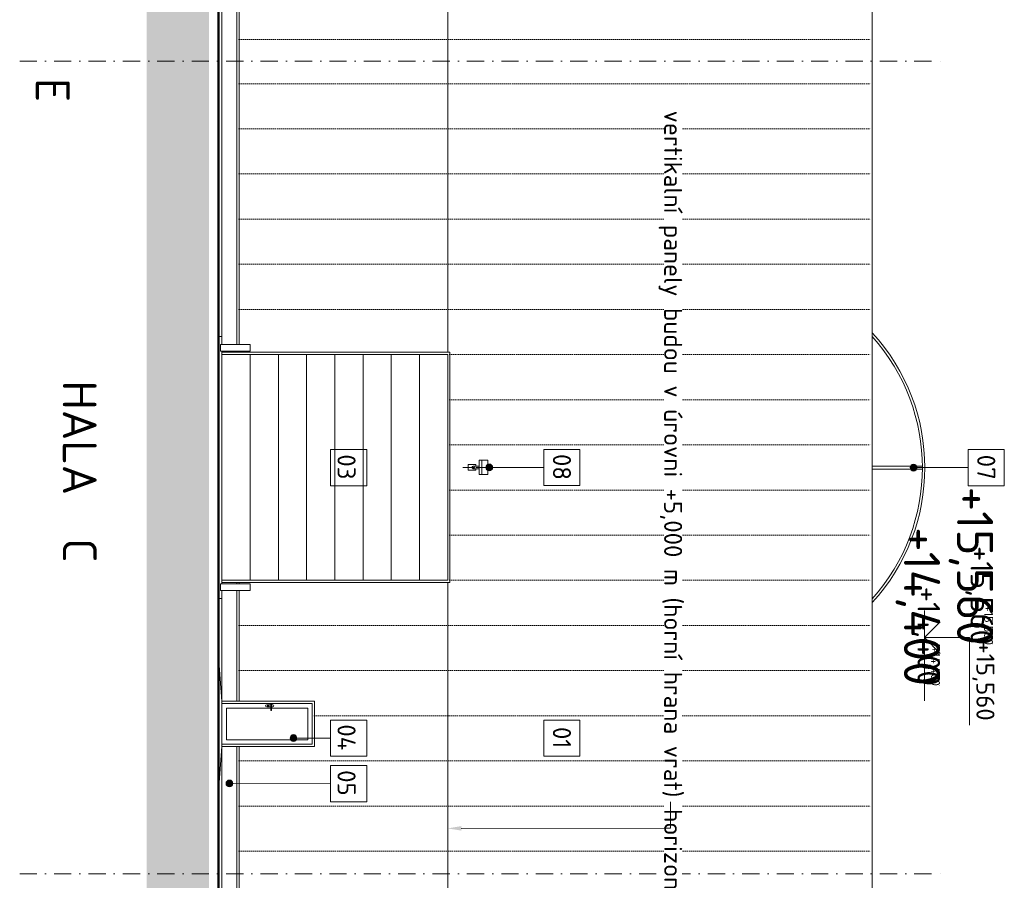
# Model space of a CAD drawing. Header units: millimetres. Extents: x -725694 to 4766210, y -2984614 to 2187451.
# Tile 28 of 256: x -29905 to -8097, y 45240 to 64302. Entities that reach past the tile are written whole.
import ezdxf
from ezdxf import colors
from ezdxf.entities.mleader import LeaderData, LeaderLine
from ezdxf.enums import TextEntityAlignment as Align
from ezdxf.math import Vec2, Vec3

# ---------------------------------------------------------------- set-up
doc = ezdxf.new("R2010")
doc.units = ezdxf.units.MM
for name, pattern in [('CENTERX2', [101.6, 63.5, -12.7, 12.7, -12.7]), ('DASHDOT', [25.4, 12.7, -6.35, 0, -6.35]), ('DIVIDE', [31.75, 12.7, -6.35, 0, -6.35, 0, -6.35]), ('DOT', [6.35, 0, -6.35])]:
    doc.linetypes.add(name, pattern=pattern)
for name, color, linetype in [('0 @ 1', 7, 'Continuous'), ('0 @ 10', 7, 'Continuous'), ('0 @ 100', 7, 'Continuous'), ('0 @ 200', 7, 'Continuous'), ('0 @ 250 (1)', 7, 'Continuous'), ('0 @ 250 (2)', 7, 'Continuous'), ('0 @ 400', 7, 'Continuous')]:
    doc.layers.add(name, color=color, linetype=linetype)
for name, color, linetype, lineweight in [('A99_N_kce-pohl', 7, 'Continuous', 9), ('A99_N_koty-200-vysk', 7, 'Continuous', 9), ('A99_N_leg-text', 7, 'Continuous', 9), ('A99_N_osy', 7, 'CENTERX2', 9), ('A99_N_sraf', 7, 'Continuous', 0), ('A99_N_sraf @ 200', 7, 'Continuous', 0), ('A99_N_txt-popis-200', 7, 'Continuous', 5), ('A99_N_txt-popis-50 @ 200', 7, 'Continuous', 9), ('A99_S_kce-pohl', 7, 'Continuous', 5), ('PBS - odstupy', 1, 'DIVIDE', 30)]:
    doc.layers.add(name, color=color, linetype=linetype, lineweight=lineweight)
doc.styles.add('A99_kota', font='isocpeur.ttf', dxfattribs={"height": 2})
doc.styles.add('A99_popis', font='isocpeur.ttf')
doc.styles.add('ad_popis 100', font='isocpeur.ttf', dxfattribs={"height": 200})
doc.styles.add('ISOCPEUR_2', font='isocpeur.ttf', dxfattribs={"height": 2})

# ---------------------------------------------------------------- blocks, each defined once
blk = doc.blocks.new('*U113')
at = {"color": 0, "linetype": 'ByBlock', "lineweight": -2}
blk.add_line((-3, 0), (7, 0), dxfattribs=at)
for points in [[(0, 0), (0, 5), (0, 5), (9.7, 5)], [(-1.75, 1.75), (0, 0), (1.75, 1.75)]]:
    blk.add_lwpolyline(points, dxfattribs=at)
at = {"color": 0, "linetype": 'ByBlock', "lineweight": -2, "style": 'A99_kota'}
for tag, p in [('VYSKA', (9.2, 7.75)), ('POPIS', (9.2, 4.5))]:
    blk.add_attdef(tag, text='', height=2, dxfattribs=at).set_placement(p, align=Align.TOP_RIGHT)
blk = doc.blocks.new('*U6408')
at = {"layer": 'A99_N_koty-200-vysk', "lineweight": 5}
ref = blk.add_blockref('*U113', (-11025, 66570), dxfattribs=dict(at, xscale=200, yscale=200, zscale=200, rotation=270))
ref.add_attrib('VYSKA', '+14,400', dxfattribs={"layer": '0 @ 200', "color": 0, "linetype": 'ByBlock', "lineweight": -2, "height": 400, "rotation": 270, "style": 'A99_kota'}).set_placement((-9475, 64730), align=Align.TOP_RIGHT)
ref = blk.add_blockref('*U113', (-11025, 66570), dxfattribs=dict(at, xscale=200, yscale=200, zscale=200, rotation=270))
ref.add_attrib('VYSKA', '+14,400', dxfattribs={"layer": '0 @ 100', "color": 0, "linetype": 'ByBlock', "lineweight": -2, "height": 200, "rotation": 270, "style": 'A99_kota'}).set_placement((-9520, 49545), align=Align.TOP_RIGHT)
ref = blk.add_blockref('*U113', (-11025, 66570), dxfattribs=dict(at, xscale=200, yscale=200, zscale=200, rotation=270))
ref.add_attrib('VYSKA', '+14,400', dxfattribs={"layer": '0 @ 1', "color": 0, "linetype": 'ByBlock', "lineweight": -2, "height": 2, "rotation": 270, "style": 'A99_kota'}).set_placement((-9520, 49545), align=Align.TOP_RIGHT)
ref = blk.add_blockref('*U113', (-11025, 66570), dxfattribs=dict(at, xscale=200, yscale=200, zscale=200, rotation=270))
ref.add_attrib('VYSKA', '+14,400', dxfattribs={"layer": '0 @ 400', "color": 0, "linetype": 'ByBlock', "lineweight": -2, "height": 800, "rotation": 270, "style": 'A99_kota'}).set_placement((-9520, 49545), align=Align.TOP_RIGHT)
ref = blk.add_blockref('*U113', (-11025, 66570), dxfattribs=dict(at, xscale=200, yscale=200, zscale=200, rotation=270))
ref.add_attrib('VYSKA', '+14,400', dxfattribs={"layer": '0 @ 10', "color": 0, "linetype": 'ByBlock', "lineweight": -2, "height": 20, "rotation": 270, "style": 'A99_kota'}).set_placement((-9520, 49545), align=Align.TOP_RIGHT)
ref = blk.add_blockref('*U113', (-11025, 66570), dxfattribs=dict(at, xscale=200, yscale=200, zscale=200, rotation=270))
ref.add_attrib('VYSKA', '+14,400', dxfattribs={"layer": '0 @ 250 (1)', "color": 0, "linetype": 'ByBlock', "lineweight": -2, "height": 500, "rotation": 270, "style": 'A99_kota'}).set_placement((-9520, 49545), align=Align.TOP_RIGHT)
ref = blk.add_blockref('*U113', (-11025, 66570), dxfattribs=dict(at, xscale=200, yscale=200, zscale=200, rotation=270))
ref.add_attrib('VYSKA', '+14,400', dxfattribs={"layer": '0 @ 250 (2)', "color": 0, "linetype": 'ByBlock', "lineweight": -2, "height": 500, "rotation": 270, "style": 'A99_kota'}).set_placement((-9520, 49545), align=Align.TOP_RIGHT)
blk = doc.blocks.new('*U124')
at = {"color": 0, "linetype": 'ByBlock', "lineweight": -2}
blk.add_line((-3, 0), (7, 0), dxfattribs=at)
for points in [[(0, 0), (0, 5), (0, 5), (9.7, 5)], [(-1.75, 1.75), (0, 0), (1.75, 1.75)]]:
    blk.add_lwpolyline(points, dxfattribs=at)
at = {"color": 0, "linetype": 'ByBlock', "lineweight": -2, "style": 'A99_kota'}
for tag, p in [('VYSKA', (9.2, 7.75)), ('POPIS', (9.2, 4.5))]:
    blk.add_attdef(tag, text='', height=2, dxfattribs=at).set_placement(p, align=Align.TOP_RIGHT)
blk = doc.blocks.new('*U6465')
at = {"layer": 'A99_N_koty-200-vysk', "lineweight": 5}
ref = blk.add_blockref('*U124', (-9865, 50615), dxfattribs=dict(at, xscale=200, yscale=200, zscale=200, rotation=270))
ref.add_attrib('VYSKA', '+15,560', dxfattribs={"layer": '0 @ 400', "color": 0, "linetype": 'ByBlock', "lineweight": -2, "height": 800, "rotation": 270, "style": 'A99_kota'}).set_placement((-8345, 50450), align=Align.TOP_RIGHT)
ref = blk.add_blockref('*U124', (-9865, 50615), dxfattribs=dict(at, xscale=200, yscale=200, zscale=200, rotation=270))
ref.add_attrib('VYSKA', '+15,560', dxfattribs={"layer": '0 @ 250 (1)', "color": 0, "linetype": 'ByBlock', "lineweight": -2, "height": 500, "rotation": 270, "style": 'A99_kota'}).set_placement((-8345, 50450), align=Align.TOP_RIGHT)
ref = blk.add_blockref('*U124', (-9865, 50615), dxfattribs=dict(at, xscale=200, yscale=200, zscale=200, rotation=270))
ref.add_attrib('VYSKA', '+15,560', dxfattribs={"layer": '0 @ 250 (2)', "color": 0, "linetype": 'ByBlock', "lineweight": -2, "height": 500, "rotation": 270, "style": 'A99_kota'}).set_placement((-8345, 50450), align=Align.TOP_RIGHT)
ref = blk.add_blockref('*U124', (-9865, 50615), dxfattribs=dict(at, xscale=200, yscale=200, zscale=200, rotation=270))
ref.add_attrib('VYSKA', '+15,560', dxfattribs={"layer": '0 @ 100', "color": 0, "linetype": 'ByBlock', "lineweight": -2, "height": 200, "rotation": 270, "style": 'A99_kota'}).set_placement((-8345, 50450), align=Align.TOP_RIGHT)
ref = blk.add_blockref('*U124', (-9865, 50615), dxfattribs=dict(at, xscale=200, yscale=200, zscale=200, rotation=270))
ref.add_attrib('VYSKA', '+15,560', dxfattribs={"layer": '0 @ 200', "color": 0, "linetype": 'ByBlock', "lineweight": -2, "height": 400, "rotation": 270, "style": 'A99_kota'}).set_placement((-8315, 48775), align=Align.TOP_RIGHT)
ref = blk.add_blockref('*U124', (-9865, 50615), dxfattribs=dict(at, xscale=200, yscale=200, zscale=200, rotation=270))
ref.add_attrib('VYSKA', '+15,560', dxfattribs={"layer": '0 @ 1', "color": 0, "linetype": 'ByBlock', "lineweight": -2, "height": 2, "rotation": 270, "style": 'A99_kota'}).set_placement((-8345, 50450), align=Align.TOP_RIGHT)
ref = blk.add_blockref('*U124', (-9865, 50615), dxfattribs=dict(at, xscale=200, yscale=200, zscale=200, rotation=270))
ref.add_attrib('VYSKA', '+15,560', dxfattribs={"layer": '0 @ 10', "color": 0, "linetype": 'ByBlock', "lineweight": -2, "height": 20, "rotation": 270, "style": 'A99_kota'}).set_placement((-8345, 50450), align=Align.TOP_RIGHT)

msp = doc.modelspace()

# ---------------------------------------------------------------- hatches: boundary and pattern name
at = {"layer": 'A99_N_leg-text', "lineweight": 9}
h = msp.add_hatch(color=256, dxfattribs=at)
h.dxf.hatch_style = 1
edge = h.paths.add_edge_path()
edge.add_arc((-10107.2, 54380), 75, 0, 360)
at = {"layer": 'A99_N_leg-text', "lineweight": 5}
h = msp.add_hatch(color=256, dxfattribs=at)
h.dxf.hatch_style = 1
edge = h.paths.add_edge_path()
edge.add_arc((-23840, 48391.8), 75, 0, 360)
h = msp.add_hatch(color=256, dxfattribs=at)
h.dxf.hatch_style = 1
edge = h.paths.add_edge_path()
edge.add_arc((-25260, 47385.4), 75, 0, 360)
at = {"layer": 'A99_N_sraf @ 200', "linetype": 'Continuous', "lineweight": 0}
h = msp.add_hatch(color=252, dxfattribs=at)
h.dxf.hatch_style = 1
h.paths.add_polyline_path([(-25710, 111540), (-27092.5, 111540), (-27092.5, -5780), (-25710, -5780)])

# ---------------------------------------------------------------- linework, layer by layer
at = {"layer": 'A99_N_kce-pohl', "color": 252, "lineweight": 50}
msp.add_line((-25505, -5755), (-25505, 106580), dxfattribs=at)
at = {"layer": 'A99_N_kce-pohl', "color": 1, "linetype": 'Continuous', "lineweight": 13}
msp.add_line((-11025, 44880), (-11025, 81865), dxfattribs=at)
at = {"layer": 'A99_N_kce-pohl', "color": 1, "linetype": 'Continuous', "lineweight": 9}
for p, q in [((-25095, 66160), (-25095, 57110)), ((-25045, 66160), (-25045, 57110)), ((-25095, 51660), (-25095, 49205)), ((-25045, 51660), (-25045, 49205)), ((-25095, 48205), (-25095, 44880)), ((-25045, 48205), (-25045, 44880))]:
    msp.add_line(p, q, dxfattribs=at)
at = {"layer": 'A99_N_kce-pohl', "color": 1, "linetype": 'Continuous', "lineweight": 5}
for p, q in [((-25095, 56960), (-25095, 56935)), ((-25045, 56960), (-25045, 56935)), ((-25095, 51810), (-25095, 51835)), ((-25045, 51810), (-25045, 51835)), ((-25425, 49205), (-25505, 50200)), ((-23375, 49205), (-25425, 49205)), ((-23425, 49155), (-25425, 49155)), ((-24345.4, 49130), (-24434.8, 49130)), ((-24345.4, 49079.1), (-24434.8, 49079.1)), ((-24415.5, 49110.8), (-24415.5, 49096.3)), ((-24415.5, 49110.8), (-24399.1, 49106.6)), ((-24415.5, 49096.3), (-24399.1, 49100.8)), ((-24345.4, 49134.7), (-24345.4, 49008.2)), ((-24325, 49134.7), (-24325, 49008.2)), ((-24298.5, 49130), (-24325, 49130)), ((-24298.5, 49079.1), (-24325, 49079.1)), ((-23425, 48255), (-23425, 49155)), ((-23375, 48205), (-23375, 49205)), ((-25325, 48355), (-25325, 49055)), ((-24345.4, 49055), (-25325, 49055)), ((-23525, 49055), (-24325, 49055)), ((-23525, 48355), (-23525, 49055)), ((-25425, 48205), (-25505, 47205)), ((-23425, 48255), (-25425, 48255)), ((-23375, 48205), (-25425, 48205)), ((-23525, 48355), (-25325, 48355))]:
    msp.add_line(p, q, dxfattribs=at)
at = {"layer": 'A99_N_kce-pohl', "color": 1, "lineweight": 9}
for points in [[(-20425, 56935), (-20425, 69790)], [(-20425, 44880), (-20425, 51835)]]:
    msp.add_lwpolyline(points, dxfattribs=at)
at = {"layer": 'A99_N_kce-pohl', "color": 1, "linetype": 'Continuous', "lineweight": 5}
for points in [[(-25425.2, 57110), (-25425.2, 57285), (-25505, 57285)], [(-25425.2, 56885), (-25425.2, 56960)], [(-24800, 56885), (-24800, 56885), (-24800, 51885)], [(-24175, 56885), (-24175, 56885), (-24175, 51885)], [(-23550, 56885), (-23550, 56885), (-23550, 51885)], [(-22925, 56885), (-22925, 56885), (-22925, 51885)], [(-22300, 56885), (-22300, 56885), (-22300, 51885)], [(-21675, 56885), (-21675, 56885), (-21675, 51885)], [(-21050, 56885), (-21050, 56885), (-21050, 51885)], [(-19670, 54545), (-19670, 54225)], [(-20090, 54385), (-19832.5, 54385)], [(-19805, 54357.5), (-19805, 54322.5), (-19970, 54322.5), (-19970, 54447.5), (-19805, 54447.5), (-19805, 54412.5)], [(-19860.2, 54412.5), (-19730, 54412.5)], [(-19860.2, 54357.5), (-19730, 54357.5)], [(-19805, 54385), (-19410.2, 54385)], [(-25425.2, 51885), (-25425.2, 51810)], [(-25425.2, 51660), (-25425.2, 51485), (-25505, 51485)], [(-25425, 49205), (-25425, 48205)]]:
    msp.add_lwpolyline(points, dxfattribs=at)
for points in [[(-24800.2, 57110), (-25455.2, 57110), (-25455.2, 56960), (-24800.2, 56960)], [(-25425, 56885), (-20425, 56885), (-20425, 51885), (-25425, 51885)], [(-19535.2, 54545), (-19535.2, 54225), (-19730, 54225), (-19730, 54545)], [(-24800.2, 51660), (-25455.2, 51660), (-25455.2, 51810), (-24800.2, 51810)]]:
    msp.add_lwpolyline(points, close=True, dxfattribs=at)
at = {"layer": 'A99_N_kce-pohl', "color": 1, "linetype": 'Continuous', "lineweight": 9}
msp.add_lwpolyline([(-25425, 56935), (-20375, 56935), (-20375, 51835), (-25425, 51835)], close=True, dxfattribs=at)
at = {"layer": 'A99_N_kce-pohl', "color": 1, "linetype": 'Continuous', "lineweight": 0}
for points in [[(-9915, 54415), (-11025, 54415)], [(-9915, 54345), (-11025, 54345)]]:
    msp.add_lwpolyline(points, dxfattribs=at)
at = {"layer": 'A99_N_kce-pohl', "color": 1, "linetype": 'Continuous', "lineweight": 5}
msp.add_circle((-19860, 54385), 27.5, dxfattribs=at)
at = {"layer": 'A99_N_kce-pohl', "color": 1, "linetype": 'Continuous', "lineweight": 0}
for centre, radius, start, end in [((-14267.5, 54380), 4410, 317.32926, 42.67074), ((-14267.4, 54380), 4354.9, 318.11967, 41.88033)]:
    msp.add_arc(centre, radius, start, end, dxfattribs=at)
at = {"layer": 'A99_N_kce-pohl', "color": 1, "linetype": 'Continuous', "lineweight": 5}
for centre, radius, start, end in [((-24434.8, 49104.5), 25.5, 90, 270), ((-24393.8, 49103.7), 6.03, 208.73268, 151.26732), ((-24335.2, 49134.7), 10.2, 0, 180), ((-24298.5, 49104.5), 25.5, 270, 90), ((-24335.2, 49008.2), 10.2, 180, 0)]:
    msp.add_arc(centre, radius, start, end, dxfattribs=at)
at = {"layer": 'A99_N_leg-text', "lineweight": 9}
for points in [[(-22217.5, 54780), (-23017.5, 54780), (-23017.5, 53980), (-22217.5, 53980)], [(-22217.5, 48790), (-23017.5, 48790), (-23017.5, 47990), (-22217.5, 47990)], [(-22217.5, 47780), (-23017.5, 47780), (-23017.5, 46980), (-22217.5, 46980)]]:
    msp.add_lwpolyline(points, close=True, dxfattribs=at)
msp.add_lwpolyline([(-8897, 54380), (-10105, 54380)], dxfattribs=at)
at = {"layer": 'A99_N_leg-text', "lineweight": 5}
for points in [[(-23017.5, 48390), (-23840, 48391.8)], [(-23017.5, 47380), (-25260, 47385.4)]]:
    msp.add_lwpolyline(points, dxfattribs=at)
at = {"layer": 'A99_N_leg-text', "lineweight": 9}
msp.add_circle((-10107.2, 54380), 75, dxfattribs=at)
at = {"layer": 'A99_N_leg-text', "lineweight": 5}
for centre in [(-23840, 48391.8), (-25260, 47385.4)]:
    msp.add_circle(centre, 75, dxfattribs=at)
at = {"layer": 'A99_N_osy', "color": 5, "linetype": 'DASHDOT', "lineweight": 9, "ltscale": 30}
for points in [[(-29905, 63380), (-9440, 63380)], [(-29905, 45380), (-9440, 45380)]]:
    msp.add_lwpolyline(points, dxfattribs=at)
at = {"layer": 'A99_N_sraf', "linetype": 'DOT', "lineweight": 5, "ltscale": 7}
for points in [[(-25045, 63865), (-11025, 63865)], [(-25045, 62885), (-11025, 62885)], [(-25045, 61885), (-11025, 61885)], [(-25045, 60885), (-11025, 60885)], [(-25045, 59885), (-11025, 59885)], [(-25045, 58885), (-11025, 58885)], [(-25045, 57885), (-11025, 57885)], [(-20375, 56885), (-11025, 56885)], [(-20375, 55885), (-11025, 55885)], [(-20375, 54885), (-11025, 54885)], [(-20375, 53885), (-11025, 53885)], [(-20375, 52885), (-11025, 52885)], [(-20375, 51885), (-11025, 51885)], [(-25045, 50885), (-11025, 50885)], [(-25045, 49885), (-11025, 49885)], [(-23375, 48885), (-11025, 48885)], [(-25045, 47885), (-11025, 47885)], [(-25045, 46885), (-11025, 46885)], [(-25045, 45885), (-11025, 45885)]]:
    msp.add_lwpolyline(points, dxfattribs=at)
at = {"layer": 'A99_S_kce-pohl'}
for points in [[(-25425, 57110), (-25425, 69615)], [(-25425, 51810), (-25425, 56960)], [(-25425, 39040), (-25425, 51660)]]:
    msp.add_lwpolyline(points, dxfattribs=at)

# ---------------------------------------------------------------- block references
at = {"layer": 'PBS - odstupy', "color": 4, "linetype": 'Continuous', "lineweight": 0}
msp.add_blockref('*U6408', (0, 0), dxfattribs=at)

# ---------------------------------------------------------------- texts
at = {"layer": 'A99_N_leg-text', "lineweight": 9, "char_height": 400, "width": 717.083, "attachment_point": 2, "rotation": 270, "line_spacing_factor": 1.149209, "style": 'ISOCPEUR_2'}
for s, insert in [('{\\fISOCPEUR|b1|i0|c238|p34;03}', (-22465.7, 54397.5)), ('{\\fISOCPEUR|b1|i0|c238|p34;04}', (-22465.7, 48407.5)), ('{\\fISOCPEUR|b1|i0|c238|p34;05}', (-22465.7, 47397.5))]:
    msp.add_mtext(s, dxfattribs=dict(at, insert=insert))
at = {"layer": 'A99_N_leg-text', "lineweight": 9, "insert": (-8297, 54390), "char_height": 400, "width": 402.994, "attachment_point": 2, "rotation": 270, "line_spacing_factor": 1.149209, "style": 'ISOCPEUR_2', "bg_fill": 3, "box_fill_scale": 1, "bg_fill_color": 256, "bg_fill_transparency": 0}
msp.add_mtext('\\A1;{\\fISOCPEUR|b1|i0|c238|p34;07}', dxfattribs=at)
at = {"layer": 'A99_N_txt-popis-200', "lineweight": 9, "ltscale": 5, "style": 'ad_popis 100'}
msp.add_text('HALA  C', height=750, rotation=270, dxfattribs=at).set_placement((-28950, 56310))
at = {"layer": 'A99_N_txt-popis-200', "color": 5, "lineweight": 0, "insert": (-28800, 63011.8), "char_height": 750, "attachment_point": 1, "rotation": 270, "style": 'ad_popis 100'}
msp.add_mtext_dynamic_manual_height_columns('E', width=832.5, gutter_width=1000, heights=[0], dxfattribs=at)

# ---------------------------------------------------------------- next in the draw order: linework, layer by layer
at = {"layer": 'A99_N_leg-text', "lineweight": 9}
msp.add_lwpolyline([(-8097, 54780), (-8897, 54780), (-8897, 53980), (-8097, 53980)], close=True, dxfattribs=at)

# ---------------------------------------------------------------- next in the draw order: block references
at = {"layer": 'PBS - odstupy', "color": 4, "linetype": 'Continuous', "lineweight": 0}
msp.add_blockref('*U6465', (0, 0), dxfattribs=at)

# ---------------------------------------------------------------- next in the draw order: leaders
at = {"layer": 'A99_N_txt-popis-50 @ 200', "lineweight": 9}
ml = msp.add_multileader_mtext('Standard', dxfattribs=at)
ml.set_content('\\A1;{\\C256;vertikalní panely budou v úrovni +5,000 m (horní hrana vrat) horizontálně rozděleny na dvě části. }', color=1, style='A99_popis')
ml.set_leader_properties(color=256, linetype='ByLayer', lineweight=-1)
ml.build(insert=Vec2(0, 0))
ml.multileader.update_dxf_attribs({"dogleg_length": 1, "arrow_head_size": 300, "scale": 200})
ctx = ml.context
ctx.base_point, ctx.scale, ctx.char_height, ctx.arrow_head_size, ctx.landing_gap_size, ctx.plane_origin, ctx.plane_x_axis, ctx.plane_y_axis = Vec3(-15492.1, 62540), 200, 400, 300, 250, Vec3(-22778.5, 49960), Vec3(0, -1), Vec3(1, 0)
notes = []
notes.append((ctx, [(1, (1, 1, 0), (-15492.1, 46395), (0, 1), 585, [(0, [(-20425, 46390)], 0, [])])]))
ctx.mtext.insert, ctx.mtext.text_direction, ctx.mtext.rotation, ctx.mtext.width, ctx.mtext.flow_direction = Vec3(-15232.1, 62290), Vec3(0, -1), 4.712389, 15234.519, 5
ctx.mtext.has_bg_fill, ctx.mtext.bg_color, ctx.mtext.bg_scale_factor, ctx.mtext.bg_transparency, ctx.mtext.use_window_bg_color = 1, -1073741824, 1, 0, 1
for ctx, leaders in notes:
    for number, flags, end, landing, length, lines in leaders:
        leader = LeaderData()
        leader.index, (leader.has_last_leader_line, leader.has_dogleg_vector, leader.attachment_direction) = number, flags
        leader.last_leader_point, leader.dogleg_vector, leader.dogleg_length = Vec3(end), Vec3(landing), length
        for number, points, colour, breaks in lines:
            line = LeaderLine()
            line.index, line.vertices, line.color, line.breaks = number, Vec3.list(points), colors.encode_raw_color(colour), breaks
            leader.lines.append(line)
        ctx.leaders.append(leader)

# ---------------------------------------------------------------- next in the draw order: hatches: boundary and pattern name
at = {"layer": 'A99_N_leg-text', "lineweight": 5}
h = msp.add_hatch(color=256, dxfattribs=at)
h.dxf.hatch_style = 1
edge = h.paths.add_edge_path()
edge.add_arc((-19505.2, 54385), 75, 0, 360)

# ---------------------------------------------------------------- next in the draw order: linework, layer by layer
at = {"layer": 'A99_N_leg-text', "lineweight": 9}
msp.add_lwpolyline([(-18295, 54385), (-19572.5, 54385)], dxfattribs=at)
msp.add_lwpolyline([(-17495, 48790), (-18295, 48790), (-18295, 47990), (-17495, 47990)], close=True, dxfattribs=at)
at = {"layer": 'A99_N_leg-text', "lineweight": 5}
msp.add_circle((-19505.2, 54385), 75, dxfattribs=at)

# ---------------------------------------------------------------- next in the draw order: texts
at = {"layer": 'A99_N_leg-text', "lineweight": 9, "insert": (-17695, 54395), "char_height": 400, "width": 402.994, "attachment_point": 2, "rotation": 270, "line_spacing_factor": 1.149209, "style": 'ISOCPEUR_2', "bg_fill": 3, "box_fill_scale": 1, "bg_fill_color": 256, "bg_fill_transparency": 0}
msp.add_mtext('\\A1;{\\fISOCPEUR|b1|i0|c238|p34;08}', dxfattribs=at)

# ---------------------------------------------------------------- next in the draw order: linework, layer by layer
at = {"layer": 'A99_N_leg-text', "lineweight": 9}
msp.add_lwpolyline([(-17495, 54785), (-18295, 54785), (-18295, 53985), (-17495, 53985)], close=True, dxfattribs=at)

# ---------------------------------------------------------------- next in the draw order: texts
at = {"layer": 'A99_N_leg-text', "lineweight": 9, "insert": (-17695, 48400), "char_height": 400, "width": 402.994, "attachment_point": 2, "rotation": 270, "line_spacing_factor": 1.149209, "style": 'ISOCPEUR_2', "bg_fill": 3, "box_fill_scale": 1, "bg_fill_color": 256, "bg_fill_transparency": 0}
msp.add_mtext('\\A1;{\\fISOCPEUR|b1|i0|c238|p34;01}', dxfattribs=at)

doc.saveas('drawing.dxf')
